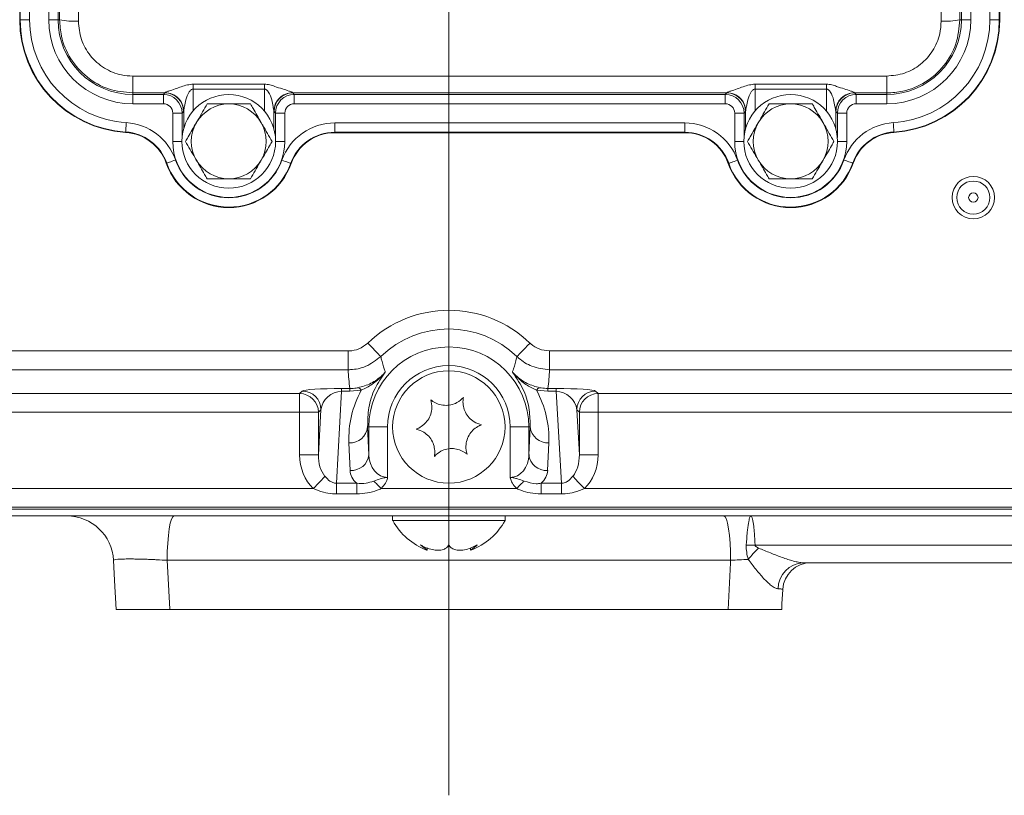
# Model space of a CAD drawing. Header units: millimetres. Extents: x 0 to 8410, y 0 to 5940.
# Tile 11 of 179: x 1330 to 1435, y 2663 to 2746. Entities that reach past the tile are written whole.
import ezdxf

# ---------------------------------------------------------------- set-up
doc = ezdxf.new("R2010")
doc.units = ezdxf.units.MM
doc.header["$LTSCALE"] = 10
doc.linetypes.add('CENTERX2', pattern=[20.32, 12.7, -2.54, 2.54, -2.54])
doc.styles.add('SLDTEXTSTYLE0', font='TXT', dxfattribs={"width": 0.605})
doc.dimstyles.new('SLDDIMSTYLE0', dxfattribs={"dimtxt": 50, "dimasz": 50, "dimexe": 0, "dimexo": 0.0625, "dimgap": 12.5, "dimtad": 1, "dimtoh": 1, "dimdec": 1, "dimrnd": 1e-09, "dimzin": 12, "dimdsep": 46, "dimtxsty": 'SLDTEXTSTYLE0', "dimsah": 1, "dimcen": 0.09, "dimadec": 0, "dimazin": 0, "dimtfac": 1, "dimtofl": 0, "dimtmove": 0, "dimatfit": 3, "dimfxl": 0, "dimfrac": 2, "dimtolj": 1, "dimtzin": 12, "dimarcsym": 0})

# ---------------------------------------------------------------- blocks, each defined once
blk = doc.blocks.new('*D14')
at = {"color": 7, "linetype": 'Continuous', "lineweight": 0}
for p, q in [((1075.65, 3477.87), (1075.65, 3610.76)), ((1075.65, 3595.76), (1375.65, 3595.76))]:
    blk.add_line(p, q, dxfattribs=at)
for points in [[(1075.65, 3595.76), (1125.65, 3588.26), (1125.65, 3603.26)], [(1375.65, 3595.76), (1325.65, 3603.26), (1325.65, 3588.26)]]:
    blk.add_solid(points, dxfattribs=at)
at = {"color": 7, "linetype": 'Continuous', "lineweight": 0, "insert": (1168.37, 3660.22), "char_height": 50, "attachment_point": 1, "style": 'SLDTEXTSTYLE0'}
blk.add_mtext('300', dxfattribs=at)

msp = doc.modelspace()

# ---------------------------------------------------------------- linework, layer by layer
at = {"color": 7, "linetype": 'CENTERX2', "lineweight": 0}
msp.add_line((1375.65, 2663.03), (1375.65, 4560.19), dxfattribs=at)
at = {"color": 7, "linetype": 'Continuous', "lineweight": 0}
for p, q in [((1329.83, 2745.87), (1329.83, 2775.87)), ((1434.47, 2775.87), (1434.47, 2745.87)), ((1347.34, 2734.21), (1347.34, 2736.09)), ((1356.97, 2736.09), (1356.97, 2734.21)), ((1407.34, 2734.21), (1407.34, 2736.09)), ((1416.97, 2736.09), (1416.97, 2734.21)), ((1400.84, 2733.8), (1363.47, 2733.8)), ((1205.13, 2693.61), (1546.18, 2693.61)), ((1522.28, 2692.87), (1229.03, 2692.87)), ((1369.65, 2692.87), (1369.65, 2692.37)), ((1381.65, 2692.37), (1381.65, 2692.87)), ((1369.65, 2692.37), (1381.65, 2692.37)), ((1373.34, 2689.23), (1373.34, 2689.45)), ((1377.97, 2689.45), (1377.97, 2689.23)), ((1441.04, 2687.87), (1413.48, 2687.87)), ((1345.84, 2682.87), (1405.47, 2682.87))]:
    msp.add_line(p, q, dxfattribs=at)
at = {"color": 8, "linetype": 'Continuous', "lineweight": 0}
for p, q in [((1329.89, 2745.87), (1329.89, 2775.87)), ((1330.89, 2775.87), (1330.89, 2745.87)), ((1332.92, 2745.87), (1332.92, 2775.87)), ((1333.92, 2775.87), (1333.92, 2745.87)), ((1430.39, 2745.87), (1430.39, 2775.87)), ((1431.39, 2775.87), (1431.39, 2745.87)), ((1433.42, 2745.87), (1433.42, 2775.87)), ((1434.42, 2775.87), (1434.42, 2745.87)), ((1329.83, 2745.87), (1329.89, 2745.87)), ((1329.89, 2745.87), (1330.89, 2745.87)), ((1332.92, 2745.87), (1333.92, 2745.87)), ((1334.09, 2745.87), (1333.92, 2745.87)), ((1430.22, 2745.87), (1430.39, 2745.87)), ((1430.39, 2745.87), (1431.39, 2745.87)), ((1433.42, 2745.87), (1434.42, 2745.87)), ((1434.47, 2745.87), (1434.42, 2745.87)), ((1341.9, 2739.84), (1422.4, 2739.84)), ((1341.9, 2739.84), (1341.9, 2738.05)), ((1422.4, 2739.84), (1422.4, 2738.05)), ((1348.34, 2738.99), (1355.97, 2738.99)), ((1408.34, 2738.99), (1415.97, 2738.99)), ((1345.33, 2738.05), (1341.9, 2738.05)), ((1341.9, 2738.05), (1341.9, 2737.89)), ((1341.9, 2737.89), (1345.17, 2737.89)), ((1341.9, 2736.89), (1341.9, 2737.89)), ((1345.17, 2737.89), (1345.33, 2738.05)), ((1345.17, 2736.89), (1345.17, 2737.89)), ((1355.97, 2738.46), (1348.34, 2738.46)), ((1348.34, 2738.46), (1348.34, 2736.1)), ((1355.97, 2736.1), (1355.97, 2738.46)), ((1405.33, 2738.05), (1358.98, 2738.05)), ((1358.98, 2738.05), (1359.14, 2737.89)), ((1359.14, 2737.89), (1405.17, 2737.89)), ((1359.14, 2736.89), (1359.14, 2737.89)), ((1405.17, 2737.89), (1405.33, 2738.05)), ((1405.17, 2736.89), (1405.17, 2737.89)), ((1415.97, 2738.46), (1408.34, 2738.46)), ((1408.34, 2738.46), (1408.34, 2736.1)), ((1415.97, 2736.1), (1415.97, 2738.46)), ((1422.4, 2738.05), (1418.98, 2738.05)), ((1418.98, 2738.05), (1419.14, 2737.89)), ((1419.14, 2737.89), (1422.4, 2737.89)), ((1419.14, 2737.89), (1419.14, 2736.89)), ((1422.4, 2738.05), (1422.4, 2737.89)), ((1422.4, 2737.89), (1422.4, 2736.89)), ((1345.17, 2736.89), (1341.9, 2736.89)), ((1405.17, 2736.89), (1359.14, 2736.89)), ((1422.4, 2736.89), (1419.14, 2736.89)), ((1346.17, 2732.87), (1346.17, 2735.89)), ((1346.17, 2735.89), (1347.17, 2735.89)), ((1347.33, 2736.05), (1347.17, 2735.89)), ((1347.17, 2735.89), (1347.17, 2733.28)), ((1357.14, 2735.89), (1356.98, 2736.05)), ((1357.14, 2733.28), (1357.14, 2735.89)), ((1358.14, 2735.89), (1357.14, 2735.89)), ((1358.14, 2735.89), (1358.14, 2732.87)), ((1406.17, 2735.89), (1407.17, 2735.89)), ((1406.17, 2732.87), (1406.17, 2735.89)), ((1407.33, 2736.05), (1407.17, 2735.89)), ((1407.17, 2735.89), (1407.17, 2733.28)), ((1417.14, 2735.89), (1416.98, 2736.05)), ((1417.14, 2733.28), (1417.14, 2735.89)), ((1417.14, 2735.89), (1418.14, 2735.89)), ((1418.14, 2735.89), (1418.14, 2732.87)), ((1363.47, 2734.85), (1400.84, 2734.85)), ((1363.47, 2733.85), (1363.47, 2734.85)), ((1400.84, 2733.85), (1400.84, 2734.85)), ((1341.14, 2733.83), (1341.14, 2733.88)), ((1400.84, 2733.85), (1363.47, 2733.85)), ((1363.47, 2733.8), (1363.47, 2733.85)), ((1400.84, 2733.8), (1400.84, 2733.85)), ((1423.17, 2733.83), (1423.16, 2733.88)), ((1346.17, 2732.87), (1347.15, 2732.87)), ((1358.14, 2732.87), (1357.15, 2732.87)), ((1406.17, 2732.87), (1407.15, 2732.87)), ((1417.15, 2732.87), (1418.14, 2732.87)), ((1345.48, 2730.53), (1345.53, 2730.55)), ((1358.82, 2730.51), (1358.77, 2730.53)), ((1405.49, 2730.51), (1405.54, 2730.53)), ((1418.83, 2730.53), (1418.78, 2730.55)), ((1223.9, 2710.49), (1364.91, 2710.49)), ((1364.91, 2708.49), (1364.91, 2710.49)), ((1386.4, 2710.49), (1527.41, 2710.49)), ((1386.4, 2708.49), (1386.4, 2710.49)), ((1364.91, 2708.49), (1223.9, 2708.49)), ((1527.41, 2708.49), (1386.4, 2708.49)), ((1359.72, 2705.94), (1359.99, 2706.21)), ((1364.19, 2706.18), (1363.65, 2696.36)), ((1364.19, 2706.48), (1365.08, 2706.48)), ((1364.19, 2706.48), (1364.19, 2706.18)), ((1365.08, 2706.18), (1364.19, 2706.18)), ((1365.08, 2706.48), (1365.08, 2706.18)), ((1366.3, 2706.29), (1365.08, 2706.18)), ((1386.23, 2706.18), (1385.01, 2706.29)), ((1386.23, 2706.48), (1387.11, 2706.48)), ((1386.23, 2706.48), (1386.23, 2706.18)), ((1387.11, 2706.18), (1386.23, 2706.18)), ((1387.11, 2706.48), (1387.11, 2706.18)), ((1387.66, 2696.36), (1387.11, 2706.18)), ((1391.32, 2706.21), (1391.59, 2705.94)), ((1299.09, 2705.94), (1359.72, 2705.94)), ((1359.72, 2703.94), (1359.72, 2705.94)), ((1391.59, 2705.94), (1452.22, 2705.94)), ((1391.59, 2705.94), (1391.59, 2703.94)), ((1361.72, 2699.39), (1361.99, 2704.21)), ((1361.99, 2704.21), (1361.72, 2703.94)), ((1389.32, 2704.21), (1389.59, 2699.39)), ((1389.59, 2703.94), (1389.32, 2704.21)), ((1359.72, 2703.94), (1299.09, 2703.94)), ((1359.72, 2699.39), (1359.72, 2703.94)), ((1359.72, 2703.94), (1361.72, 2703.94)), ((1361.72, 2703.94), (1361.72, 2699.39)), ((1389.59, 2699.39), (1389.59, 2703.94)), ((1391.59, 2703.94), (1389.59, 2703.94)), ((1452.22, 2703.94), (1391.59, 2703.94)), ((1391.59, 2703.94), (1391.59, 2699.39)), ((1366.98, 2702.37), (1367.1, 2702.37)), ((1366.98, 2702.37), (1367.1, 2699.41)), ((1367.1, 2699.41), (1367.1, 2702.37)), ((1367.1, 2702.37), (1369.1, 2702.37)), ((1369.1, 2702.37), (1369.1, 2696.98)), ((1384.2, 2702.37), (1382.21, 2702.37)), ((1382.21, 2696.98), (1382.21, 2702.37)), ((1384.33, 2702.37), (1384.2, 2702.37)), ((1384.2, 2699.41), (1384.33, 2702.37)), ((1384.2, 2702.37), (1384.2, 2699.41)), ((1365.1, 2697.72), (1364.98, 2700.68)), ((1386.33, 2700.68), (1386.2, 2697.72)), ((1359.72, 2699.39), (1361.72, 2699.39)), ((1391.59, 2699.39), (1389.59, 2699.39)), ((1297.64, 2695.79), (1361.17, 2695.79)), ((1363.65, 2696.36), (1365.82, 2696.36)), ((1363.65, 2695.23), (1363.65, 2696.36)), ((1365.82, 2695.23), (1365.82, 2696.36)), ((1368.41, 2695.79), (1382.9, 2695.79)), ((1385.49, 2696.36), (1387.66, 2696.36)), ((1385.49, 2695.23), (1385.49, 2696.36)), ((1387.66, 2695.23), (1387.66, 2696.36)), ((1390.14, 2695.79), (1453.67, 2695.79)), ((1365.82, 2695.23), (1363.65, 2695.23)), ((1387.66, 2695.23), (1385.49, 2695.23)), ((1546, 2693.8), (1205.31, 2693.8)), ((1440.17, 2689.75), (1408.34, 2689.75)), ((1405.74, 2688.13), (1345.57, 2688.13))]:
    msp.add_line(p, q, dxfattribs=at)
at = {"color": 8, "linetype": 'Continuous', "lineweight": 0, "flags": 128}
for points in [[(1341.14, 2733.88), (1341.14, 2733.9), (1341.15, 2733.96), (1341.15, 2734.05), (1341.16, 2734.18), (1341.17, 2734.33), (1341.18, 2734.5), (1341.19, 2734.68), (1341.21, 2734.88)], [(1423.1, 2734.88), (1423.11, 2734.68), (1423.12, 2734.5), (1423.14, 2734.33), (1423.15, 2734.18), (1423.15, 2734.05), (1423.16, 2733.96), (1423.16, 2733.9), (1423.16, 2733.88)], [(1345.53, 2730.55), (1345.55, 2730.56), (1345.61, 2730.58), (1345.7, 2730.61), (1345.81, 2730.65), (1345.96, 2730.7), (1346.12, 2730.76), (1346.29, 2730.82), (1346.47, 2730.88)], [(1358.77, 2730.53), (1358.75, 2730.54), (1358.69, 2730.56), (1358.61, 2730.59), (1358.49, 2730.63), (1358.35, 2730.68), (1358.18, 2730.74), (1358.01, 2730.8), (1357.83, 2730.87)], [(1405.54, 2730.53), (1405.56, 2730.54), (1405.61, 2730.56), (1405.7, 2730.59), (1405.82, 2730.63), (1405.96, 2730.68), (1406.12, 2730.74), (1406.3, 2730.8), (1406.48, 2730.87)], [(1418.78, 2730.55), (1418.76, 2730.56), (1418.7, 2730.58), (1418.61, 2730.61), (1418.49, 2730.65), (1418.35, 2730.7), (1418.19, 2730.76), (1418.02, 2730.82), (1417.83, 2730.88)], [(1368.38, 2709.9), (1368.35, 2709.93), (1368.26, 2710.02), (1368.13, 2710.15), (1367.96, 2710.33), (1367.75, 2710.55), (1367.52, 2710.79), (1367.26, 2711.06), (1366.99, 2711.33)], [(1382.93, 2709.9), (1382.96, 2709.93), (1383.04, 2710.02), (1383.17, 2710.15), (1383.35, 2710.33), (1383.56, 2710.55), (1383.79, 2710.79), (1384.05, 2711.06), (1384.32, 2711.33)], [(1361.17, 2695.79), (1361.37, 2695.99), (1361.56, 2696.19), (1361.74, 2696.38), (1361.91, 2696.56), (1362.07, 2696.73), (1362.2, 2696.87), (1362.32, 2697), (1362.42, 2697.1)], [(1390.14, 2695.79), (1389.94, 2695.99), (1389.75, 2696.19), (1389.57, 2696.38), (1389.4, 2696.56), (1389.24, 2696.73), (1389.1, 2696.87), (1388.98, 2697), (1388.89, 2697.1)], [(1368.41, 2695.79), (1368.31, 2695.9), (1368.21, 2696.01), (1368.1, 2696.11), (1368, 2696.22), (1367.91, 2696.32), (1367.81, 2696.42), (1367.72, 2696.51), (1367.63, 2696.6)], [(1382.9, 2695.79), (1383, 2695.9), (1383.1, 2696.01), (1383.2, 2696.11), (1383.3, 2696.22), (1383.4, 2696.32), (1383.5, 2696.42), (1383.59, 2696.51), (1383.68, 2696.6)], [(1345.57, 2688.13), (1345.59, 2689.07), (1345.64, 2689.96), (1345.71, 2690.78), (1345.8, 2691.5), (1345.91, 2692.08), (1346.03, 2692.52), (1346.16, 2692.78), (1346.3, 2692.87)], [(1405.74, 2688.13), (1405.72, 2689.07), (1405.67, 2689.96), (1405.6, 2690.78), (1405.51, 2691.5), (1405.4, 2692.08), (1405.28, 2692.52), (1405.14, 2692.78), (1405, 2692.87)], [(1345.57, 2688.13), (1345.84, 2682.9), (1345.84, 2682.87)], [(1405.47, 2682.87), (1405.72, 2687.87), (1405.74, 2688.13)]]:
    msp.add_lwpolyline(points, dxfattribs=at)
at = {"color": 7, "linetype": 'Continuous', "lineweight": 0, "flags": 128}
for points in [[(1340.12, 2682.87), (1339.96, 2685.98), (1339.85, 2688.13)], [(1411.3, 2685.03), (1411.22, 2683.48), (1411.19, 2682.87)]]:
    msp.add_lwpolyline(points, dxfattribs=at)
at = {"color": 7, "linetype": 'Continuous', "lineweight": 0}
for centre, radius in [((1352.15, 2732.87), 5), ((1412.15, 2732.87), 5), ((1375.65, 2702.37), 6)]:
    msp.add_circle(centre, radius, dxfattribs=at)
at = {"color": 8, "linetype": 'Continuous', "lineweight": 0}
for radius in [2.27, 1.77, 0.5]:
    msp.add_circle((1431.65, 2726.87), radius, dxfattribs=at)
at = {"color": 7, "linetype": 'Continuous', "lineweight": 0}
for centre, radius, start, end in [((1341.9, 2745.87), 12.07, 180, 266.3721), ((1422.4, 2745.87), 12.07, 273.6279, 0), ((1352.15, 2732.87), 4, 90, 150), ((1352.15, 2732.87), 4, 30, 90), ((1412.15, 2732.87), 4, 90, 150), ((1412.15, 2732.87), 4, 30, 90), ((1352.15, 2732.87), 4, 150, 210), ((1352.15, 2732.87), 4, 330, 30), ((1412.15, 2732.87), 4, 150, 210), ((1412.15, 2732.87), 4, 330, 30), ((1340.83, 2728.91), 4.93, 19.2988, 86.3721), ((1363.47, 2728.87), 4.93, 90, 160.5288), ((1400.84, 2728.87), 4.93, 19.4712, 90), ((1423.48, 2728.91), 4.93, 93.6279, 160.7012), ((1352.15, 2732.87), 7.07, 199.2988, 340.5288), ((1352.15, 2732.87), 4, 210, 270), ((1352.15, 2732.87), 4, 270, 330), ((1412.15, 2732.87), 7.07, 199.4712, 340.7012), ((1412.15, 2732.87), 4, 210, 270), ((1412.15, 2732.87), 4, 270, 330), ((1334.85, 2687.87), 5, 3, 90), ((1375.77, 2695.77), 7, 209.0497, 249.4006), ((1375.53, 2695.77), 7, 290.6255, 330.9503), ((1414.3, 2684.87), 3, 90, 177)]:
    msp.add_arc(centre, radius, start, end, dxfattribs=at)
at = {"color": 8, "linetype": 'Continuous', "lineweight": 0}
for centre, radius, start, end in [((1341.9, 2745.87), 12.02, 180, 266.3721), ((1341.9, 2745.87), 11.02, 180, 266.3721), ((1341.9, 2745.87), 8.98, 180, 270), ((1341.9, 2745.87), 7.98, 180, 270), ((1335.61, 2753.05), 7.34, 258.028, 273.7213), ((1422.4, 2745.87), 7.98, 270, 0), ((1422.4, 2745.87), 8.98, 270, 0), ((1422.4, 2745.87), 11.02, 273.6279, 0), ((1422.4, 2745.87), 12.02, 273.6279, 0), ((1428.7, 2753.05), 7.34, 266.2787, 281.972), ((1345.17, 2735.89), 2, 0.0087, 89.9913), ((1345.33, 2736.05), 2, 0.0203, 89.9797), ((1358.98, 2736.05), 2, 90.0203, 179.9797), ((1359.14, 2735.89), 2, 90.0087, 179.9913), ((1405.17, 2735.89), 2, 0.0087, 89.9913), ((1405.33, 2736.05), 2, 0.0202, 89.9798), ((1418.98, 2736.05), 2, 90.0204, 179.9796), ((1419.14, 2735.89), 2, 90.0087, 179.9913), ((1340.83, 2728.91), 5.98, 19.2988, 86.3721), ((1363.47, 2728.87), 5.98, 90, 160.5288), ((1400.84, 2728.87), 5.98, 19.4712, 90), ((1423.48, 2728.91), 5.98, 93.6279, 160.7012), ((1340.83, 2728.91), 4.98, 19.2988, 86.3721), ((1363.47, 2728.87), 4.98, 90, 160.5288), ((1400.84, 2728.87), 4.98, 19.4712, 90), ((1423.48, 2728.91), 4.98, 93.6279, 160.7012), ((1352.15, 2732.87), 5.98, 180, 0), ((1412.15, 2732.87), 5.98, 180, 0), ((1352.15, 2732.87), 7.02, 199.2988, 340.5288), ((1352.15, 2732.87), 6.02, 199.2988, 340.5288), ((1412.15, 2732.87), 7.02, 199.4712, 340.7012), ((1412.15, 2732.87), 6.02, 199.4712, 340.7012), ((1375.65, 2702.37), 12.46, 45.9775, 134.0225), ((1375.65, 2702.37), 10.47, 45.9775, 134.0225), ((1375.65, 2702.37), 8.55, 0, 180), ((1375.65, 2702.37), 6.55, 0, 180), ((1359.99, 2704.21), 2, 0.0817, 89.9183), ((1365.86, 2706.09), 0.482, 24.7598, 79.4208), ((1385.44, 2706.09), 0.482, 100.5792, 155.2402), ((1391.32, 2704.21), 2, 90.0817, 179.9183), ((1359.72, 2703.94), 2, 0.0817, 89.9183), ((1391.59, 2703.94), 2, 90.0817, 179.9183), ((1365.09, 2702.57), 1.9, 266.6202, 353.9983), ((1386.22, 2702.57), 1.9, 186.0017, 273.3798), ((1365.22, 2699.61), 1.9, 266.6202, 353.9983), ((1386.09, 2699.61), 1.9, 186.0017, 273.3798), ((1407.88, 2681.9), 7.86, 86.61, 93.39), ((1417.47, 2680.37), 12.6, 133.9765, 141.4568), ((1413.63, 2685.04), 2.83, 92.9441, 178.9856)]:
    msp.add_arc(centre, radius, start, end, dxfattribs=at)
for centre, major_axis, ratio, start_param, end_param in [((1330.47, 2760.87), (0, 208), 0.017455, 4.640211, 4.784567), ((1332.47, 2760.87), (0, 210), 0.017289, 4.640211, 4.784567), ((1431.84, 2760.87), (0, 210), 0.017289, 1.498618, 1.642974), ((1433.84, 2760.87), (0, 208), 0.017455, 1.498618, 1.642974), ((1345.33, 2740.05), (0, 2), 0.03491, 3.159046, 3.291549), ((1358.98, 2740.05), (0, 2), 0.03491, 2.991637, 3.124139), ((1405.33, 2740.05), (0, 2), 0.03491, 3.159046, 3.291549), ((1418.98, 2740.05), (0, 2), 0.03491, 2.991637, 3.124139), ((1345.17, 2735.89), (-0.707, -0.707), 0.999695, 2.356347, 3.926839), ((1359.14, 2735.89), (-0.707, 0.707), 0.999695, 5.497939, 7.068431), ((1405.17, 2735.89), (-0.707, -0.707), 0.999695, 2.356347, 3.926839), ((1419.14, 2735.89), (-0.707, 0.707), 0.999695, 5.497939, 7.068431), ((1347.33, 2740.05), (0, 4), 0.017455, 3.159046, 3.291549), ((1356.98, 2740.05), (0, 4), 0.017455, 2.991637, 3.124139), ((1407.33, 2740.05), (0, 4), 0.017455, 3.159046, 3.291549), ((1416.98, 2740.05), (0, 4), 0.017455, 2.991637, 3.124139), ((1375.65, 2709.58), (0, 16.28), 0.661589, 1.637743, 1.762384), ((1375.65, 2709.58), (0, 16.28), 0.661589, 4.520802, 4.645442), ((1363.99, 2706.2), (4.01, 0.01), 0.069585, 1.51932, 3.071622), ((1363.99, 2704.2), (1.61, 1.37), 0.887141, 0.821096, 2.373397), ((1375.65, 2701.12), (0, 10.69), 0.999122, 1.066167, 1.612715), ((1375.65, 2701.12), (0, 10.69), 0.999122, 4.67047, 5.217018), ((1387.32, 2706.2), (4.01, -0.01), 0.069585, 0.069971, 1.622272), ((1387.32, 2704.2), (1.61, -1.37), 0.887141, 0.768195, 2.320497), ((1363.72, 2699.48), (0.26, 4.71), 0.847676, 1.636628, 2.515823), ((1363.72, 2699.48), (0.17, 3.02), 0.661501, 1.636628, 2.515823), ((1369.1, 2699.48), (0, 2.5), 0.800167, 1.596976, 3.141593), ((1382.21, 2699.48), (0, 2.5), 0.800167, 3.141593, 4.686209), ((1387.58, 2699.48), (-0.17, 3.02), 0.661501, 3.767363, 4.646557), ((1387.58, 2699.48), (-0.26, 4.71), 0.847676, 3.767363, 4.646557), ((1369.1, 2697.78), (4, 0), 0.624869, 3.167773, 3.748956), ((1382.21, 2697.78), (4, 0), 0.624869, 5.675822, 6.257005)]:
    msp.add_ellipse(centre, major_axis=major_axis, ratio=ratio, start_param=start_param, end_param=end_param, dxfattribs=at)
for points, knots in [([(1341.9, 2738.05), (1341.03, 2738.13), (1339.27, 2738.3), (1336.93, 2739.65), (1335.17, 2741.62), (1334.22, 2743.82), (1334.13, 2745.29), (1334.09, 2745.87)], [0, 0, 0, 0, 0.213883, 0.427755, 0.641961, 0.856726, 1, 1, 1, 1]), ([(1336.09, 2745.73), (1336.15, 2745.06), (1336.28, 2743.73), (1337.3, 2741.95), (1338.8, 2740.62), (1340.44, 2739.94), (1341.5, 2739.87), (1341.9, 2739.84)], [0, 0, 0, 0, 0.218, 0.436033, 0.653041, 0.867329, 1, 1, 1, 1]), ([(1430.22, 2745.87), (1430.13, 2744.99), (1429.96, 2743.23), (1428.61, 2740.88), (1426.63, 2739.11), (1424.43, 2738.18), (1422.98, 2738.08), (1422.4, 2738.05)], [0, 0, 0, 0, 0.215075, 0.430149, 0.64518, 0.859802, 1, 1, 1, 1]), ([(1422.4, 2739.84), (1423.05, 2739.91), (1424.34, 2740.04), (1426.07, 2741.03), (1427.39, 2742.49), (1428.11, 2744.15), (1428.19, 2745.27), (1428.22, 2745.73)], [0, 0, 0, 0, 0.210799, 0.421546, 0.633748, 0.848846, 1, 1, 1, 1]), ([(1348.34, 2738.99), (1348.14, 2738.96), (1347.46, 2738.89), (1346.62, 2738.51), (1345.83, 2738.29), (1345.48, 2738.16), (1345.36, 2738.1), (1345.34, 2738.08), (1345.34, 2738.07)], [0, 0, 0, 0, 0.166443, 0.565114, 0.787943, 0.905969, 0.954604, 1, 1, 1, 1]), ([(1348.34, 2738.46), (1348.34, 2738.55), (1348.34, 2738.74), (1348.34, 2738.9), (1348.34, 2738.99)], [0, 0, 0, 0, 0.499997, 1, 1, 1, 1]), ([(1358.97, 2738.07), (1358.96, 2738.08), (1358.95, 2738.1), (1358.83, 2738.16), (1358.48, 2738.29), (1357.84, 2738.48), (1357.17, 2738.71), (1356.54, 2738.93), (1356.17, 2738.97), (1355.97, 2738.99)], [0, 0, 0, 0, 0.045373, 0.093976, 0.21195, 0.434668, 0.686717, 0.835763, 1, 1, 1, 1]), ([(1355.97, 2738.46), (1355.97, 2738.55), (1355.97, 2738.74), (1355.97, 2738.9), (1355.97, 2738.99)], [0, 0, 0, 0, 0.499997, 1, 1, 1, 1]), ([(1408.34, 2738.99), (1408.14, 2738.96), (1407.46, 2738.89), (1406.62, 2738.51), (1405.83, 2738.29), (1405.48, 2738.16), (1405.36, 2738.1), (1405.34, 2738.08), (1405.34, 2738.07)], [0, 0, 0, 0, 0.166443, 0.565115, 0.787943, 0.905969, 0.954604, 1, 1, 1, 1]), ([(1408.34, 2738.46), (1408.34, 2738.55), (1408.34, 2738.74), (1408.34, 2738.9), (1408.34, 2738.99)], [0, 0, 0, 0, 0.499997, 1, 1, 1, 1]), ([(1418.97, 2738.07), (1418.96, 2738.08), (1418.95, 2738.1), (1418.83, 2738.16), (1418.48, 2738.29), (1417.84, 2738.48), (1417.17, 2738.71), (1416.54, 2738.93), (1416.17, 2738.97), (1415.97, 2738.99)], [0, 0, 0, 0, 0.045373, 0.093976, 0.21195, 0.434668, 0.686717, 0.835764, 1, 1, 1, 1]), ([(1415.97, 2738.99), (1415.97, 2738.9), (1415.97, 2738.74), (1415.97, 2738.55), (1415.97, 2738.46)], [0, 0, 0, 0, 0.500003, 1, 1, 1, 1]), ([(1364.91, 2710.49), (1364.95, 2710.49), (1365.34, 2710.5), (1366.11, 2710.65), (1366.69, 2711.1), (1366.99, 2711.33)], [0, 0, 0, 0, 0.061163, 0.500537, 1, 1, 1, 1]), ([(1384.32, 2711.33), (1384.35, 2711.3), (1384.63, 2711.04), (1385.3, 2710.61), (1386.02, 2710.53), (1386.4, 2710.49)], [0, 0, 0, 0, 0.061324, 0.500501, 1, 1, 1, 1]), ([(1368.38, 2709.9), (1367.87, 2709.5), (1366.91, 2708.76), (1365.62, 2708.5), (1364.99, 2708.49), (1364.91, 2708.49)], [0, 0, 0, 0, 0.4994408, 0.9388336, 1, 1, 1, 1]), ([(1368.38, 2709.9), (1368.4, 2709.82), (1368.51, 2709.34), (1368.67, 2708.8), (1368.83, 2708.34), (1368.85, 2708.25), (1368.86, 2708.24)], [0, 0, 0, 0, 0.141453, 0.844199, 0.969964, 1, 1, 1, 1]), ([(1382.45, 2708.24), (1382.45, 2708.25), (1382.49, 2708.36), (1382.66, 2708.86), (1382.81, 2709.4), (1382.91, 2709.84), (1382.93, 2709.9)], [0, 0, 0, 0, 0.030036, 0.205722, 0.908468, 1, 1, 1, 1]), ([(1386.4, 2708.49), (1385.76, 2708.56), (1384.56, 2708.7), (1383.45, 2709.41), (1382.98, 2709.84), (1382.93, 2709.9)], [0, 0, 0, 0, 0.499522, 0.938683, 1, 1, 1, 1]), ([(1365.95, 2706.56), (1366.42, 2706.69), (1367.35, 2706.95), (1368.31, 2707.64), (1368.76, 2708.12), (1368.86, 2708.23), (1368.86, 2708.24)], [0, 0, 0, 0, 0.434592, 0.866572, 0.994714, 1, 1, 1, 1]), ([(1368.86, 2708.24), (1368.86, 2708.23), (1368.76, 2708.11), (1368.32, 2707.63), (1367.49, 2706.89), (1366.69, 2706.49), (1366.3, 2706.29)], [0, 0, 0, 0, 0.0056586, 0.1387937, 0.5792131, 1, 1, 1, 1]), ([(1368.86, 2708.24), (1368.46, 2707.65), (1367.62, 2706.41), (1367.02, 2704.43), (1366.99, 2703.06), (1366.98, 2702.37)], [0, 0, 0, 0, 0.3064114, 0.6508147, 1, 1, 1, 1]), ([(1382.45, 2708.24), (1382.45, 2708.23), (1382.56, 2708.11), (1383.02, 2707.63), (1383.98, 2706.94), (1384.9, 2706.69), (1385.35, 2706.56)], [0, 0, 0, 0, 0.005286, 0.142437, 0.574125, 1, 1, 1, 1]), ([(1384.33, 2702.37), (1384.32, 2702.98), (1384.3, 2704.26), (1383.77, 2706.24), (1382.89, 2707.57), (1382.45, 2708.24)], [0, 0, 0, 0, 0.3059199, 0.6499918, 1, 1, 1, 1]), ([(1385.01, 2706.29), (1384.62, 2706.48), (1383.83, 2706.88), (1383, 2707.62), (1382.56, 2708.11), (1382.45, 2708.23), (1382.45, 2708.24)], [0, 0, 0, 0, 0.4120706, 0.8518605, 0.9943416, 1, 1, 1, 1]), ([(1365.08, 2706.48), (1365.31, 2706.49), (1365.62, 2706.5), (1365.89, 2706.55), (1365.95, 2706.56)], [0, 0, 0, 0, 0.772228, 1, 1, 1, 1]), ([(1385.35, 2706.56), (1385.57, 2706.53), (1385.86, 2706.49), (1386.16, 2706.48), (1386.23, 2706.48)], [0, 0, 0, 0, 0.772348, 1, 1, 1, 1]), ([(1362.42, 2697.1), (1362.59, 2696.91), (1362.83, 2696.64), (1363.21, 2696.44), (1363.45, 2696.37), (1363.58, 2696.36), (1363.65, 2696.36)], [0, 0, 0, 0, 0.508311, 0.750915, 0.865497, 1, 1, 1, 1]), ([(1367.63, 2696.6), (1367.86, 2696.68), (1368.17, 2696.78), (1368.57, 2696.9), (1368.78, 2696.95), (1368.93, 2696.97), (1369.01, 2696.98), (1369.05, 2696.98), (1369.07, 2696.98), (1369.08, 2696.98), (1369.09, 2696.98), (1369.1, 2696.98), (1369.1, 2696.98)], [0, 0, 0, 0, 0.491021, 0.648998, 0.818289, 0.904689, 0.948265, 0.970108, 0.981037, 0.986503, 0.991969, 1, 1, 1, 1]), ([(1369.1, 2696.98), (1369.1, 2696.98), (1369.1, 2696.98), (1369.1, 2696.98), (1369.1, 2696.98), (1369.1, 2696.98), (1369.1, 2696.98), (1369.1, 2696.98), (1369.1, 2696.97), (1369.1, 2696.96), (1369.1, 2696.92), (1369.08, 2696.82), (1368.98, 2696.51), (1368.75, 2696.14), (1368.5, 2695.89), (1368.41, 2695.79)], [0, 0, 0, 0, 0.00035, 0.000441, 0.000533, 0.000715, 0.00108, 0.001811, 0.003271, 0.009789, 0.02915, 0.085576, 0.241636, 0.714624, 1, 1, 1, 1]), ([(1382.21, 2696.98), (1382.21, 2696.98), (1382.21, 2696.98), (1382.22, 2696.98), (1382.24, 2696.98), (1382.27, 2696.98), (1382.32, 2696.98), (1382.44, 2696.96), (1382.67, 2696.92), (1383.09, 2696.79), (1383.44, 2696.68), (1383.68, 2696.6)], [0, 0, 0, 0, 0.008036, 0.008158, 0.016305, 0.03259, 0.065102, 0.129757, 0.257008, 0.505295, 1, 1, 1, 1]), ([(1382.9, 2695.79), (1382.8, 2695.89), (1382.56, 2696.14), (1382.33, 2696.51), (1382.23, 2696.82), (1382.21, 2696.92), (1382.21, 2696.96), (1382.21, 2696.97), (1382.21, 2696.97), (1382.21, 2696.98), (1382.21, 2696.98), (1382.21, 2696.98)], [0, 0, 0, 0, 0.284874, 0.758192, 0.91436, 0.970828, 0.990204, 0.990967, 0.994019, 0.999639, 1, 1, 1, 1]), ([(1387.66, 2696.36), (1387.73, 2696.36), (1387.95, 2696.37), (1388.18, 2696.48), (1388.53, 2696.7), (1388.72, 2696.91), (1388.89, 2697.1)], [0, 0, 0, 0, 0.1346274, 0.4217223, 0.4912196, 1, 1, 1, 1]), ([(1363.65, 2695.23), (1363.51, 2695.23), (1363.04, 2695.24), (1362.2, 2695.38), (1361.53, 2695.65), (1361.17, 2695.79)], [0, 0, 0, 0, 0.160289, 0.546279, 1, 1, 1, 1]), ([(1365.82, 2696.36), (1366.15, 2696.33), (1366.77, 2696.29), (1367.36, 2696.5), (1367.63, 2696.6)], [0, 0, 0, 0, 0.536453, 1, 1, 1, 1]), ([(1368.41, 2695.79), (1368.27, 2695.73), (1367.81, 2695.52), (1366.94, 2695.28), (1366.2, 2695.24), (1365.82, 2695.23)], [0, 0, 0, 0, 0.176757, 0.570106, 1, 1, 1, 1]), ([(1385.49, 2695.23), (1385.11, 2695.24), (1384.37, 2695.28), (1383.5, 2695.52), (1383.04, 2695.73), (1382.9, 2695.79)], [0, 0, 0, 0, 0.429894, 0.823243, 1, 1, 1, 1]), ([(1383.68, 2696.6), (1384.11, 2696.46), (1384.7, 2696.25), (1385.32, 2696.33), (1385.49, 2696.36)], [0, 0, 0, 0, 0.715602, 1, 1, 1, 1]), ([(1390.14, 2695.79), (1389.78, 2695.65), (1389.11, 2695.38), (1388.26, 2695.24), (1387.8, 2695.23), (1387.66, 2695.23)], [0, 0, 0, 0, 0.453721, 0.839711, 1, 1, 1, 1]), ([(1407.41, 2689.75), (1407.44, 2690.21), (1407.47, 2690.63), (1407.52, 2691.21), (1407.55, 2691.39), (1407.59, 2691.72), (1407.61, 2691.88), (1407.65, 2692.15), (1407.68, 2692.28), (1407.72, 2692.49), (1407.74, 2692.58), (1407.79, 2692.72), (1407.81, 2692.78), (1407.84, 2692.83), (1407.85, 2692.85), (1407.87, 2692.87), (1407.89, 2692.87), (1407.9, 2692.87)], [0, 0, 0, 0, 0.25, 0.25, 0.375, 0.375, 0.5, 0.5, 0.625, 0.625, 0.75, 0.75, 0.875, 0.875, 0.9375, 0.9375, 1, 1, 1, 1]), ([(1408.34, 2689.75), (1408.32, 2690.21), (1408.3, 2690.63), (1408.26, 2691.21), (1408.24, 2691.39), (1408.21, 2691.72), (1408.19, 2691.88), (1408.15, 2692.15), (1408.13, 2692.28), (1408.09, 2692.49), (1408.06, 2692.58), (1408.02, 2692.72), (1407.99, 2692.78), (1407.96, 2692.83), (1407.94, 2692.85), (1407.92, 2692.87), (1407.91, 2692.87), (1407.9, 2692.87)], [0, 0, 0, 0, 0.25, 0.25, 0.375, 0.375, 0.5, 0.5, 0.625, 0.625, 0.75, 0.75, 0.875, 0.875, 0.9375, 0.9375, 1, 1, 1, 1]), ([(1408.34, 2689.75), (1408.34, 2689.71), (1408.36, 2689.67), (1408.42, 2689.61), (1408.45, 2689.58), (1408.56, 2689.51), (1408.64, 2689.48), (1408.72, 2689.44)], [0, 0, 0, 0, 0.25, 0.25, 0.5, 0.5, 1, 1, 1, 1]), ([(1408.72, 2689.44), (1409.14, 2689.26), (1409.56, 2689.09), (1410.4, 2688.75), (1410.82, 2688.59), (1411.64, 2688.29), (1412.04, 2688.16), (1412.63, 2688), (1412.81, 2687.96), (1413.17, 2687.89), (1413.33, 2687.87), (1413.48, 2687.87)], [0, 0, 0, 0, 0.25, 0.25, 0.5, 0.5, 0.75, 0.75, 0.875, 0.875, 1, 1, 1, 1]), ([(1345.57, 2688.13), (1345.21, 2688.15), (1344.86, 2688.17), (1344.33, 2688.2), (1344.15, 2688.21), (1343.8, 2688.22), (1343.62, 2688.23), (1343.1, 2688.25), (1342.77, 2688.26), (1342.3, 2688.26), (1342.14, 2688.27), (1341.85, 2688.27), (1341.56, 2688.27), (1341.31, 2688.27), (1341.06, 2688.27), (1340.94, 2688.26), (1340.62, 2688.26), (1340.44, 2688.25), (1340.14, 2688.22), (1340.03, 2688.21), (1339.88, 2688.17), (1339.84, 2688.15), (1339.85, 2688.13)], [0, 0, 0, 0, 0.125, 0.125, 0.1875, 0.1875, 0.25, 0.25, 0.375, 0.375, 0.4375, 0.4375, 0.5, 0.5625, 0.5625, 0.625, 0.625, 0.75, 0.75, 0.875, 0.875, 1, 1, 1, 1]), ([(1407.61, 2688.23), (1407.31, 2688.21), (1406.99, 2688.2), (1406.36, 2688.17), (1406.05, 2688.15), (1405.74, 2688.13)], [0, 0, 0, 0, 0.5, 0.5, 1, 1, 1, 1]), ([(1410.79, 2685.09), (1410.69, 2685.1), (1410.58, 2685.13), (1410.34, 2685.25), (1410.21, 2685.34), (1409.94, 2685.54), (1409.81, 2685.66), (1409.54, 2685.92), (1409.4, 2686.06), (1409.12, 2686.35), (1408.98, 2686.51), (1408.71, 2686.83), (1408.57, 2687), (1408.16, 2687.51), (1407.89, 2687.86), (1407.61, 2688.23)], [0, 0, 0, 0, 0.125, 0.125, 0.25, 0.25, 0.375, 0.375, 0.5, 0.5, 0.625, 0.625, 0.75, 0.75, 1, 1, 1, 1]), ([(1411.3, 2685.03), (1411.3, 2685.04), (1411.26, 2685.05), (1411.09, 2685.08), (1410.96, 2685.08), (1410.79, 2685.09)], [0, 0, 0, 0, 0.5, 0.5, 1, 1, 1, 1])]:
    msp.add_open_spline(points, degree=3, knots=knots, dxfattribs=at)
at = {"color": 7, "linetype": 'Continuous', "lineweight": 0}
for points, knots in [([(1347.34, 2736.09), (1347.31, 2736.35), (1347.25, 2736.87), (1346.78, 2737.52), (1346.12, 2737.98), (1345.6, 2738.04), (1345.34, 2738.07)], [0, 0, 0, 0, 0.249998, 0.5, 0.75, 1, 1, 1, 1]), ([(1347.34, 2736.09), (1347.34, 2736.11), (1347.34, 2736.16), (1347.37, 2736.33), (1347.44, 2736.71), (1347.58, 2737.37), (1347.78, 2738), (1348.08, 2738.35), (1348.23, 2738.44), (1348.3, 2738.45), (1348.34, 2738.46)], [0, 0, 0, 0, 0.042773, 0.093868, 0.22798, 0.484844, 0.820927, 0.925145, 0.965003, 1, 1, 1, 1]), ([(1355.97, 2738.46), (1356, 2738.45), (1356.08, 2738.44), (1356.23, 2738.35), (1356.52, 2738), (1356.74, 2737.35), (1356.82, 2736.86), (1356.88, 2736.6), (1356.88, 2736.6), (1356.88, 2736.6), (1356.88, 2736.6), (1356.88, 2736.6), (1356.88, 2736.6), (1356.88, 2736.6), (1356.88, 2736.6), (1356.88, 2736.6), (1356.89, 2736.59), (1356.89, 2736.57), (1356.89, 2736.54), (1356.9, 2736.49), (1356.92, 2736.39), (1356.94, 2736.27), (1356.96, 2736.16), (1356.97, 2736.11), (1356.97, 2736.09)], [0, 0, 0, 0, 0.034997, 0.074854, 0.179049, 0.515003, 0.771798, 0.771803, 0.771817, 0.771834, 0.771876, 0.771952, 0.772104, 0.772413, 0.773029, 0.77426, 0.77671, 0.781571, 0.791156, 0.809764, 0.844752, 0.90617, 0.957249, 1, 1, 1, 1]), ([(1356.97, 2736.09), (1357, 2736.35), (1357.06, 2736.87), (1357.52, 2737.52), (1358.19, 2737.98), (1358.71, 2738.04), (1358.97, 2738.07)], [0, 0, 0, 0, 0.249998, 0.5, 0.75, 1, 1, 1, 1]), ([(1407.34, 2736.09), (1407.31, 2736.35), (1407.25, 2736.87), (1406.78, 2737.52), (1406.12, 2737.98), (1405.6, 2738.04), (1405.34, 2738.07)], [0, 0, 0, 0, 0.249998, 0.5, 0.75, 1, 1, 1, 1]), ([(1407.34, 2736.09), (1407.34, 2736.11), (1407.34, 2736.16), (1407.37, 2736.33), (1407.44, 2736.71), (1407.58, 2737.37), (1407.78, 2738), (1408.08, 2738.35), (1408.23, 2738.44), (1408.3, 2738.45), (1408.34, 2738.46)], [0, 0, 0, 0, 0.042773, 0.093868, 0.22798, 0.484844, 0.820926, 0.925144, 0.965003, 1, 1, 1, 1]), ([(1415.97, 2738.46), (1416, 2738.45), (1416.08, 2738.44), (1416.23, 2738.35), (1416.52, 2738), (1416.74, 2737.35), (1416.82, 2736.86), (1416.88, 2736.6), (1416.88, 2736.6), (1416.88, 2736.6), (1416.88, 2736.6), (1416.88, 2736.6), (1416.88, 2736.6), (1416.88, 2736.6), (1416.88, 2736.6), (1416.88, 2736.6), (1416.89, 2736.59), (1416.89, 2736.57), (1416.89, 2736.54), (1416.9, 2736.49), (1416.92, 2736.39), (1416.94, 2736.27), (1416.96, 2736.16), (1416.97, 2736.11), (1416.97, 2736.09)], [0, 0, 0, 0, 0.034997, 0.074854, 0.179049, 0.515003, 0.771798, 0.771803, 0.771817, 0.771834, 0.771876, 0.771952, 0.772104, 0.772414, 0.773029, 0.77426, 0.77671, 0.781571, 0.791156, 0.809764, 0.844752, 0.90617, 0.957249, 1, 1, 1, 1]), ([(1418.97, 2738.07), (1418.71, 2738.04), (1418.19, 2737.98), (1417.52, 2737.52), (1417.06, 2736.87), (1417, 2736.35), (1416.97, 2736.09)], [0, 0, 0, 0, 0.25, 0.5, 0.750002, 1, 1, 1, 1]), ([(1349.84, 2736.87), (1349.52, 2736.3), (1349.14, 2735.65), (1348.74, 2734.96), (1348.69, 2734.87)], [0, 0, 0, 0, 0.869665, 1, 1, 1, 1]), ([(1352.15, 2736.87), (1352.06, 2736.87), (1351.35, 2736.87), (1350.56, 2736.87), (1349.91, 2736.87), (1349.84, 2736.87)], [0, 0, 0, 0, 0.115647, 0.904535, 1, 1, 1, 1]), ([(1354.46, 2736.87), (1354.27, 2736.87), (1353.53, 2736.87), (1352.74, 2736.87), (1352.15, 2736.87)], [0, 0, 0, 0, 0.264304, 1, 1, 1, 1]), ([(1355.62, 2734.87), (1355.32, 2735.39), (1354.92, 2736.07), (1354.56, 2736.71), (1354.46, 2736.87)], [0, 0, 0, 0, 0.74976, 1, 1, 1, 1]), ([(1409.84, 2736.87), (1409.52, 2736.3), (1409.14, 2735.65), (1408.74, 2734.96), (1408.69, 2734.87)], [0, 0, 0, 0, 0.869665, 1, 1, 1, 1]), ([(1412.15, 2736.87), (1412.06, 2736.87), (1411.35, 2736.87), (1410.56, 2736.87), (1409.91, 2736.87), (1409.84, 2736.87)], [0, 0, 0, 0, 0.115646, 0.904534, 1, 1, 1, 1]), ([(1414.46, 2736.87), (1414.27, 2736.87), (1413.53, 2736.87), (1412.74, 2736.87), (1412.15, 2736.87)], [0, 0, 0, 0, 0.264304, 1, 1, 1, 1]), ([(1415.62, 2734.87), (1415.32, 2735.39), (1414.92, 2736.07), (1414.56, 2736.71), (1414.46, 2736.87)], [0, 0, 0, 0, 0.749761, 1, 1, 1, 1]), ([(1348.69, 2734.87), (1348.39, 2734.36), (1348, 2733.67), (1347.63, 2733.03), (1347.53, 2732.87)], [0, 0, 0, 0, 0.74976, 1, 1, 1, 1]), ([(1356.77, 2732.87), (1356.44, 2733.44), (1356.06, 2734.1), (1355.67, 2734.78), (1355.62, 2734.87)], [0, 0, 0, 0, 0.869664, 1, 1, 1, 1]), ([(1408.69, 2734.87), (1408.39, 2734.36), (1408, 2733.67), (1407.63, 2733.03), (1407.53, 2732.87)], [0, 0, 0, 0, 0.74976, 1, 1, 1, 1]), ([(1416.77, 2732.87), (1416.44, 2733.44), (1416.06, 2734.1), (1415.67, 2734.78), (1415.62, 2734.87)], [0, 0, 0, 0, 0.869664, 1, 1, 1, 1]), ([(1347.53, 2732.87), (1347.86, 2732.3), (1348.24, 2731.65), (1348.64, 2730.96), (1348.69, 2730.87)], [0, 0, 0, 0, 0.869664, 1, 1, 1, 1]), ([(1355.62, 2730.87), (1355.92, 2731.39), (1356.31, 2732.07), (1356.68, 2732.71), (1356.77, 2732.87)], [0, 0, 0, 0, 0.74976, 1, 1, 1, 1]), ([(1407.53, 2732.87), (1407.86, 2732.3), (1408.24, 2731.65), (1408.64, 2730.96), (1408.69, 2730.87)], [0, 0, 0, 0, 0.869664, 1, 1, 1, 1]), ([(1415.62, 2730.87), (1415.92, 2731.39), (1416.31, 2732.07), (1416.68, 2732.71), (1416.77, 2732.87)], [0, 0, 0, 0, 0.749761, 1, 1, 1, 1]), ([(1348.69, 2730.87), (1348.99, 2730.36), (1349.38, 2729.67), (1349.75, 2729.03), (1349.84, 2728.87)], [0, 0, 0, 0, 0.749761, 1, 1, 1, 1]), ([(1354.46, 2728.87), (1354.79, 2729.44), (1355.17, 2730.1), (1355.57, 2730.78), (1355.62, 2730.87)], [0, 0, 0, 0, 0.869664, 1, 1, 1, 1]), ([(1408.69, 2730.87), (1408.99, 2730.36), (1409.38, 2729.67), (1409.75, 2729.03), (1409.84, 2728.87)], [0, 0, 0, 0, 0.749761, 1, 1, 1, 1]), ([(1414.46, 2728.87), (1414.79, 2729.44), (1415.17, 2730.1), (1415.57, 2730.78), (1415.62, 2730.87)], [0, 0, 0, 0, 0.869664, 1, 1, 1, 1]), ([(1349.84, 2728.87), (1349.91, 2728.87), (1350.56, 2728.87), (1351.35, 2728.87), (1352.06, 2728.87), (1352.15, 2728.87)], [0, 0, 0, 0, 0.095465, 0.884353, 1, 1, 1, 1]), ([(1352.15, 2728.87), (1352.74, 2728.87), (1353.53, 2728.87), (1354.27, 2728.87), (1354.46, 2728.87)], [0, 0, 0, 0, 0.735696, 1, 1, 1, 1]), ([(1409.84, 2728.87), (1409.91, 2728.87), (1410.56, 2728.87), (1411.35, 2728.87), (1412.06, 2728.87), (1412.15, 2728.87)], [0, 0, 0, 0, 0.095466, 0.884354, 1, 1, 1, 1]), ([(1412.15, 2728.87), (1412.74, 2728.87), (1413.53, 2728.87), (1414.27, 2728.87), (1414.46, 2728.87)], [0, 0, 0, 0, 0.735696, 1, 1, 1, 1]), ([(1373.71, 2705.28), (1373.77, 2705), (1373.89, 2704.51), (1373.75, 2703.73), (1373.44, 2703.1), (1372.98, 2702.59), (1372.53, 2702.29), (1372.25, 2702.18), (1372.16, 2702.14)], [0, 0, 0, 0, 0.235568, 0.40815, 0.581147, 0.745076, 0.917186, 1, 1, 1, 1]), ([(1377.2, 2705.51), (1376.99, 2705.31), (1376.63, 2704.97), (1375.88, 2704.7), (1375.18, 2704.65), (1374.5, 2704.79), (1374.02, 2705.03), (1373.79, 2705.22), (1373.71, 2705.28)], [0, 0, 0, 0, 0.235568, 0.40815, 0.581147, 0.745076, 0.917186, 1, 1, 1, 1]), ([(1379.15, 2702.6), (1378.87, 2702.68), (1378.39, 2702.83), (1377.79, 2703.34), (1377.39, 2703.92), (1377.18, 2704.58), (1377.14, 2705.11), (1377.19, 2705.41), (1377.2, 2705.51)], [0, 0, 0, 0, 0.235552, 0.408136, 0.581134, 0.745063, 0.917172, 1, 1, 1, 1]), ([(1372.16, 2702.14), (1372.44, 2702.06), (1372.91, 2701.91), (1373.52, 2701.4), (1373.92, 2700.82), (1374.13, 2700.17), (1374.16, 2699.63), (1374.12, 2699.33), (1374.1, 2699.23)], [0, 0, 0, 0, 0.235552, 0.408136, 0.581134, 0.745063, 0.917172, 1, 1, 1, 1]), ([(1377.6, 2699.46), (1377.53, 2699.74), (1377.42, 2700.23), (1377.56, 2701.01), (1377.87, 2701.64), (1378.32, 2702.16), (1378.77, 2702.45), (1379.05, 2702.56), (1379.15, 2702.6)], [0, 0, 0, 0, 0.235569, 0.40815, 0.581147, 0.745076, 0.917186, 1, 1, 1, 1]), ([(1374.1, 2699.23), (1374.32, 2699.43), (1374.68, 2699.77), (1375.43, 2700.04), (1376.13, 2700.09), (1376.8, 2699.95), (1377.28, 2699.71), (1377.52, 2699.52), (1377.6, 2699.46)], [0, 0, 0, 0, 0.235569, 0.40815, 0.581147, 0.745076, 0.917186, 1, 1, 1, 1]), ([(1375.65, 2689.78), (1375.55, 2689.63), (1375.37, 2689.37), (1374.82, 2689.2), (1374.22, 2689.2), (1373.55, 2689.34), (1373.01, 2689.56), (1372.72, 2689.72), (1372.62, 2689.78)], [0, 0, 0, 0, 0.235568, 0.40815, 0.581146, 0.745076, 0.917186, 1, 1, 1, 1]), ([(1372.62, 2689.78), (1372.8, 2689.63), (1373.11, 2689.38), (1373.33, 2689.21), (1373.32, 2689.22), (1373.31, 2689.23)], [0, 0, 0, 0, 0.4716077, 0.8171445, 1, 1, 1, 1]), ([(1378.68, 2689.78), (1378.4, 2689.63), (1377.91, 2689.37), (1377.14, 2689.2), (1376.52, 2689.2), (1376.04, 2689.34), (1375.77, 2689.56), (1375.68, 2689.72), (1375.65, 2689.78)], [0, 0, 0, 0, 0.235568, 0.40815, 0.581146, 0.745076, 0.917186, 1, 1, 1, 1]), ([(1378, 2689.23), (1377.99, 2689.22), (1377.97, 2689.21), (1378.15, 2689.35), (1378.41, 2689.55), (1378.62, 2689.72), (1378.68, 2689.78)], [0, 0, 0, 0, 0.163243, 0.49072, 0.834537, 1, 1, 1, 1]), ([(1345.84, 2682.87), (1345.48, 2682.87), (1345.13, 2682.87), (1344.42, 2682.87), (1344.06, 2682.87), (1343.37, 2682.87), (1343.04, 2682.87), (1342.57, 2682.87), (1342.42, 2682.87), (1342.12, 2682.87), (1341.84, 2682.87), (1341.58, 2682.87), (1341.34, 2682.87), (1341.22, 2682.87), (1340.9, 2682.87), (1340.72, 2682.87), (1340.5, 2682.87), (1340.43, 2682.87), (1340.32, 2682.87), (1340.27, 2682.87), (1340.16, 2682.87), (1340.12, 2682.87), (1340.12, 2682.87)], [0, 0, 0, 0, 0.125, 0.125, 0.25, 0.25, 0.375, 0.375, 0.4375, 0.4375, 0.5, 0.5625, 0.5625, 0.625, 0.625, 0.75, 0.75, 0.8125, 0.8125, 0.875, 0.875, 1, 1, 1, 1]), ([(1411.19, 2682.87), (1411.19, 2682.87), (1411.15, 2682.87), (1411, 2682.87), (1410.88, 2682.87), (1410.59, 2682.87), (1410.4, 2682.87), (1410.08, 2682.87), (1409.96, 2682.87), (1409.72, 2682.87), (1409.46, 2682.87), (1409.18, 2682.87), (1408.89, 2682.87), (1408.73, 2682.87), (1408.26, 2682.87), (1407.93, 2682.87), (1407.42, 2682.87), (1407.24, 2682.87), (1406.89, 2682.87), (1406.71, 2682.87), (1406.18, 2682.87), (1405.83, 2682.87), (1405.47, 2682.87)], [0, 0, 0, 0, 0.125, 0.125, 0.25, 0.25, 0.375, 0.375, 0.4375, 0.4375, 0.5, 0.5625, 0.5625, 0.625, 0.625, 0.75, 0.75, 0.8125, 0.8125, 0.875, 0.875, 1, 1, 1, 1])]:
    msp.add_open_spline(points, degree=3, knots=knots, dxfattribs=at)
at = {"color": 8, "linetype": 'Continuous', "lineweight": 0}
msp.add_open_spline([(1407.61, 2688.23), (1407.47, 2688.73), (1407.39, 2689.25), (1407.41, 2689.75)], degree=3, dxfattribs=at)

# ---------------------------------------------------------------- dimensions: what is measured, and where the dimension line sits
at = {"color": 7, "linetype": 'Continuous', "lineweight": 0}
dim = msp.add_linear_dim(base=(1375.65, 3595.76), p1=(1075.65, 3477.87), p2=(1375.65, 2663.03), dimstyle='SLDDIMSTYLE0', dxfattribs=at)
dim.commit()
dim.dimension.update_dxf_attribs({"geometry": '*D14', "text_midpoint": (1225.65, 3595.76), "dimtype": 160})

doc.saveas('drawing.dxf')
